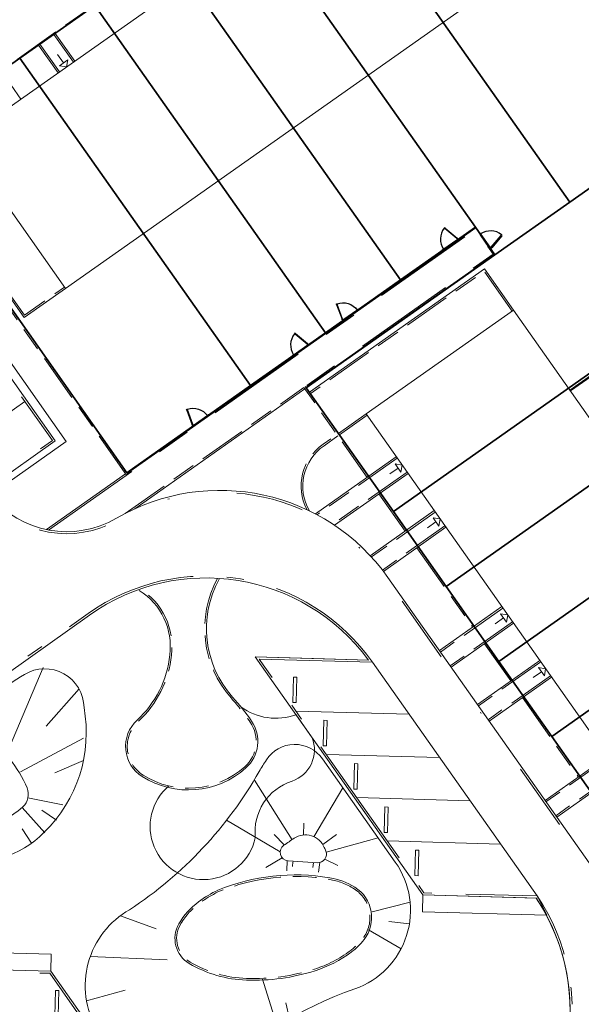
# Model space of a CAD drawing. Header units: metres. Extents: x 150385 to 171486, y 478588 to 485023.
# Tile 217 of 256: x 151376 to 151409, y 484115 to 484173. Entities that reach past the tile are written whole.
import ezdxf
from ezdxf.lldxf.tags import DXFTag

# ---------------------------------------------------------------- set-up
doc = ezdxf.new("R2010")
doc.units = ezdxf.units.M
for name, pattern in [('ACAD_ISO10W100', [18, 12, -3, 0, -3]), ('Dash', [6.35, 3.175, -3.175]), ('KAD', [12, 5, -1, 2, -1, 2, -1]), ('VH-GELEIDEBAND', [6, 2, -2, 0, -2]), ('VH-OPSLUITBAND_100X200', [16, 8, -2, 4, -2]), ('VH-OPSLUITBAND_120X250', [26, 16, -4, 2, -4]), ('VH-OPSLUITBAND_60X200', [12, 6, -2, 2, -2])]:
    doc.linetypes.add(name, pattern=pattern)
for name, color, linetype, lineweight, true_color in [('B-WE-KG-GRENS_PERCEEL-GV', 150, 'KG-PERCEEL', 30, 0x007fff), ('N-GV-GR-ERFAFSCHEIDING_RASTERHEKWERK_HEDERA-G', 7, 'GR-HAAG1', 35, 0x3c602f), ('N-GV-GW-TALUDARCERING-G', 7, 'Continuous', 15, 0x738c74), ('N-GV-GW-TALUDARCERING-S', 7, 'Continuous', 15, 0x738c74), ('N-WE-GW-GRONDWERKLIJN-G', 7, 'Continuous', 30, 0x4d4d4d)]:
    doc.layers.add(name, color=color, linetype=linetype, lineweight=lineweight, true_color=true_color)
for name, color, linetype, lineweight in [('N-PV-OG-BEBOUWING_ENTREE-S', 7, 'Continuous', 18), ('N-PV-OG-KADASTRAAL_BEBOUWING-G', 7, 'Continuous', 35), ('N-WE-IE-TERREINAFSCHEIDING_POORT-S', 5, 'Continuous', 25), ('N-WE-VH-KANTOPSLUITING_ACHTERKANTBAND-G', 7, 'Continuous', 5), ('N-WE-VH-KANTOPSLUITING_ACHTERKANTBAND-TERRAS-G', 7, 'Continuous', 5), ('N-WE-VH-KANTOPSLUITING_GELEIDEBAND-ANTRACIET_40_120X250-G', 7, 'VH-GELEIDEBAND', 35), ('N-WE-VH-KANTOPSLUITING_OPSLUITBAND-ANTRACIET_100X200-G', 7, 'VH-OPSLUITBAND_100X200', 35), ('N-WE-VH-KANTOPSLUITING_OPSLUITBAND-ANTRACIET_120X250-G', 7, 'VH-OPSLUITBAND_120X250', 35), ('N-WE-VH-KANTOPSLUITING_OPSLUITBAND-ANTRACIET_60X200-G', 7, 'ACAD_ISO10W100', 35), ('N-WE-VH-KANTOPSLUITING_OPSLUITBAND_60X200-G', 7, 'VH-OPSLUITBAND_60X200', 35), ('N-WE-VH-KANTOPSLUITING_STOOTBAND-G', 7, 'Continuous', 35), ('N-WE-VH-MATERIAALGRENS-G', 7, 'Continuous', 9), ('N-XX-KG-GRENS_PERCEEL-G', 252, 'KAD', 15)]:
    doc.layers.add(name, color=color, linetype=linetype, lineweight=lineweight)
doc.styles.get("Standard").update_dxf_attribs({"font": 'NLCS-ISO.ttf'})
doc.linetypes.add('GR-HAAG1', pattern='A,6,[176,NLCS.SHX,S=0.125,R=0,X=0,Y=0],-2', length=8)
tags = doc.linetypes.add('KG-PERCEEL', pattern='A,5.5,-2,["P",Standard,S=1.8,R=0,X=-0.5,Y=-0.9],-2,5.5,-2,[5,NLCS.shx,S=0.75,R=0,X=0,Y=0],-2', length=19).pattern_tags.tags
tags[6] = DXFTag(74, 10)

# ---------------------------------------------------------------- blocks, each defined once
blk = doc.blocks.new('A$C89842213')
at = {"color": 251, "linetype": 'Dash', "true_color": 0x636466}
for p, q in [((1.057, 0.082), (0.819, 0.97)), ((0.858, 0.981), (1.096, 0.092))]:
    blk.add_line(p, q, dxfattribs=at)
at = {"color": 251, "true_color": 0x636466}
for p, q in [((0.09, 0.02), (1.01, 0.02)), ((1.01, -0.02), (0.09, -0.02))]:
    blk.add_line(p, q, dxfattribs=at)
for points in [[(0.809, 1.009), (0.819, 0.97), (0.858, 0.981), (0.847, 1.019)], [(0.05, -0.02), (0.09, -0.02), (0.09, 0.02), (0.05, 0.02)], [(1.01, -0.02), (1.05, -0.02), (1.05, 0.02), (1.01, 0.02)], [(1.057, 0.082), (1.068, 0.043), (1.106, 0.053), (1.096, 0.092)]]:
    blk.add_lwpolyline(points, close=True, dxfattribs=at)
for centre in [(0, 0), (1.1, 0)]:
    blk.add_circle(centre, 0.03, dxfattribs=at)
blk.add_arc((1.096, 0.003), 1.046, 105.9562, 179.06766, dxfattribs=at)

msp = doc.modelspace()

# ---------------------------------------------------------------- linework, layer by layer
at = {"layer": 'B-WE-KG-GRENS_PERCEEL-GV', "flags": 128}
for points in [[(151368.512, 484166.051), (151375.798, 484171.186), (151380.211, 484174.3), (151384.628, 484177.409), (151389.042, 484180.521), (151393.454, 484183.636), (151400.747, 484188.763), (151415.493, 484167.838), (151415.156, 484167.601), (151420.291, 484160.316), (151423.398, 484155.899), (151426.509, 484151.484), (151429.621, 484147.073), (151432.732, 484142.662), (151435.842, 484138.24), (151438.955, 484133.83), (151444.087, 484126.545), (151421.609, 484110.699), (151416.467, 484117.987), (151413.359, 484122.406), (151410.252, 484126.819), (151407.138, 484131.229), (151404.027, 484135.644), (151400.916, 484140.056), (151397.809, 484144.475), (151392.667, 484151.76), (151403.79, 484159.594), (151402.637, 484161.232), (151398.221, 484158.119), (151393.808, 484155.006), (151389.392, 484151.897), (151382.104, 484146.758)], [(151368.512, 484166.051), (151375.798, 484171.186), (151380.211, 484174.3), (151384.628, 484177.409), (151389.042, 484180.521), (151393.454, 484183.636), (151400.747, 484188.763), (151415.493, 484167.838), (151415.156, 484167.601), (151420.291, 484160.316), (151423.398, 484155.899), (151426.509, 484151.484), (151429.621, 484147.073), (151432.732, 484142.662), (151435.842, 484138.24), (151438.955, 484133.83), (151444.087, 484126.545), (151421.609, 484110.699), (151416.467, 484117.987), (151413.359, 484122.406), (151410.252, 484126.819), (151407.138, 484131.229), (151404.027, 484135.644), (151400.916, 484140.056), (151397.809, 484144.475), (151392.667, 484151.76), (151403.79, 484159.594), (151402.637, 484161.232), (151398.221, 484158.119), (151393.808, 484155.006), (151389.392, 484151.897), (151382.104, 484146.758)], [(151368.512, 484166.051), (151375.798, 484171.186), (151380.211, 484174.3), (151384.628, 484177.409), (151389.042, 484180.521), (151393.454, 484183.636), (151400.747, 484188.763), (151415.493, 484167.838), (151415.156, 484167.601), (151420.291, 484160.316), (151423.398, 484155.899), (151426.509, 484151.484), (151429.621, 484147.073), (151432.732, 484142.662), (151435.842, 484138.24), (151438.955, 484133.83), (151444.087, 484126.545), (151421.609, 484110.699), (151416.467, 484117.987), (151413.359, 484122.406), (151410.252, 484126.819), (151407.138, 484131.229), (151404.027, 484135.644), (151400.916, 484140.056), (151397.809, 484144.475), (151392.667, 484151.76), (151403.79, 484159.594), (151402.637, 484161.232), (151398.221, 484158.119), (151393.808, 484155.006), (151389.392, 484151.897), (151382.104, 484146.758)], [(151368.512, 484166.051), (151375.798, 484171.186), (151380.211, 484174.3), (151384.628, 484177.409), (151389.042, 484180.521), (151393.454, 484183.636), (151400.747, 484188.763), (151415.493, 484167.838), (151415.156, 484167.601), (151420.291, 484160.316), (151423.398, 484155.899), (151426.509, 484151.484), (151429.621, 484147.073), (151432.732, 484142.662), (151435.842, 484138.24), (151438.955, 484133.83), (151444.087, 484126.545), (151421.609, 484110.699), (151416.467, 484117.987), (151413.359, 484122.406), (151410.252, 484126.819), (151407.138, 484131.229), (151404.027, 484135.644), (151400.916, 484140.056), (151397.809, 484144.475), (151392.667, 484151.76), (151403.79, 484159.594), (151402.637, 484161.232), (151398.221, 484158.119), (151393.808, 484155.006), (151389.392, 484151.897), (151382.104, 484146.758)], [(151368.512, 484166.051), (151375.798, 484171.186), (151380.211, 484174.3), (151384.628, 484177.409), (151389.042, 484180.521), (151393.454, 484183.636), (151400.747, 484188.763), (151415.493, 484167.838), (151415.156, 484167.601), (151420.291, 484160.316), (151423.398, 484155.899), (151426.509, 484151.484), (151429.621, 484147.073), (151432.732, 484142.662), (151435.842, 484138.24), (151438.955, 484133.83), (151444.087, 484126.545), (151421.609, 484110.699), (151416.467, 484117.987), (151413.359, 484122.406), (151410.252, 484126.819), (151407.138, 484131.229), (151404.027, 484135.644), (151400.916, 484140.056), (151397.809, 484144.475), (151392.667, 484151.76), (151403.79, 484159.594), (151402.637, 484161.232), (151398.221, 484158.119), (151393.808, 484155.006), (151389.392, 484151.897), (151382.104, 484146.758)], [(151400.747, 484188.763), (151393.454, 484183.636), (151408.202, 484162.709), (151415.156, 484167.601), (151415.493, 484167.838)], [(151400.747, 484188.763), (151393.454, 484183.636), (151408.202, 484162.709), (151415.156, 484167.601), (151415.493, 484167.838)], [(151400.747, 484188.763), (151393.454, 484183.636), (151408.202, 484162.709), (151415.156, 484167.601), (151415.493, 484167.838)], [(151400.747, 484188.763), (151393.454, 484183.636), (151408.202, 484162.709), (151415.156, 484167.601), (151415.493, 484167.838)], [(151400.747, 484188.763), (151393.454, 484183.636), (151408.202, 484162.709), (151415.156, 484167.601), (151415.493, 484167.838)], [(151393.454, 484183.636), (151389.042, 484180.521), (151402.637, 484161.232), (151403.79, 484159.594), (151408.202, 484162.709)], [(151393.454, 484183.636), (151389.042, 484180.521), (151402.637, 484161.232), (151403.79, 484159.594), (151408.202, 484162.709)], [(151393.454, 484183.636), (151389.042, 484180.521), (151402.637, 484161.232), (151403.79, 484159.594), (151408.202, 484162.709)], [(151393.454, 484183.636), (151389.042, 484180.521), (151402.637, 484161.232), (151403.79, 484159.594), (151408.202, 484162.709)], [(151393.454, 484183.636), (151389.042, 484180.521), (151402.637, 484161.232), (151403.79, 484159.594), (151408.202, 484162.709)], [(151398.221, 484158.119), (151402.637, 484161.232), (151389.042, 484180.521), (151384.628, 484177.409)], [(151398.221, 484158.119), (151402.637, 484161.232), (151389.042, 484180.521), (151384.628, 484177.409)], [(151398.221, 484158.119), (151402.637, 484161.232), (151389.042, 484180.521), (151384.628, 484177.409)], [(151398.221, 484158.119), (151402.637, 484161.232), (151389.042, 484180.521), (151384.628, 484177.409)], [(151398.221, 484158.119), (151402.637, 484161.232), (151389.042, 484180.521), (151384.628, 484177.409)], [(151384.628, 484177.409), (151380.211, 484174.3), (151393.808, 484155.006), (151398.221, 484158.119)], [(151384.628, 484177.409), (151380.211, 484174.3), (151393.808, 484155.006), (151398.221, 484158.119)], [(151384.628, 484177.409), (151380.211, 484174.3), (151393.808, 484155.006), (151398.221, 484158.119)], [(151384.628, 484177.409), (151380.211, 484174.3), (151393.808, 484155.006), (151398.221, 484158.119)], [(151384.628, 484177.409), (151380.211, 484174.3), (151393.808, 484155.006), (151398.221, 484158.119)], [(151380.211, 484174.3), (151375.798, 484171.186), (151389.392, 484151.897), (151393.808, 484155.006)], [(151380.211, 484174.3), (151375.798, 484171.186), (151389.392, 484151.897), (151393.808, 484155.006)], [(151380.211, 484174.3), (151375.798, 484171.186), (151389.392, 484151.897), (151393.808, 484155.006)], [(151380.211, 484174.3), (151375.798, 484171.186), (151389.392, 484151.897), (151393.808, 484155.006)], [(151380.211, 484174.3), (151375.798, 484171.186), (151389.392, 484151.897), (151393.808, 484155.006)], [(151375.798, 484171.186), (151368.512, 484166.051), (151382.104, 484146.758), (151389.392, 484151.897)], [(151375.798, 484171.186), (151368.512, 484166.051), (151382.104, 484146.758), (151389.392, 484151.897)], [(151375.798, 484171.186), (151368.512, 484166.051), (151382.104, 484146.758), (151389.392, 484151.897)], [(151375.798, 484171.186), (151368.512, 484166.051), (151382.104, 484146.758), (151389.392, 484151.897)], [(151375.798, 484171.186), (151368.512, 484166.051), (151382.104, 484146.758), (151389.392, 484151.897)], [(151420.291, 484160.316), (151415.156, 484167.601), (151408.202, 484162.709), (151403.79, 484159.594), (151392.667, 484151.76), (151397.809, 484144.475)], [(151420.291, 484160.316), (151415.156, 484167.601), (151408.202, 484162.709), (151403.79, 484159.594), (151392.667, 484151.76), (151397.809, 484144.475)], [(151420.291, 484160.316), (151415.156, 484167.601), (151408.202, 484162.709), (151403.79, 484159.594), (151392.667, 484151.76), (151397.809, 484144.475)], [(151420.291, 484160.316), (151415.156, 484167.601), (151408.202, 484162.709), (151403.79, 484159.594), (151392.667, 484151.76), (151397.809, 484144.475)], [(151420.291, 484160.316), (151415.156, 484167.601), (151408.202, 484162.709), (151403.79, 484159.594), (151392.667, 484151.76), (151397.809, 484144.475)], [(151397.809, 484144.475), (151400.916, 484140.056), (151423.398, 484155.899), (151420.291, 484160.316)], [(151397.809, 484144.475), (151400.916, 484140.056), (151423.398, 484155.899), (151420.291, 484160.316)], [(151397.809, 484144.475), (151400.916, 484140.056), (151423.398, 484155.899), (151420.291, 484160.316)], [(151397.809, 484144.475), (151400.916, 484140.056), (151423.398, 484155.899), (151420.291, 484160.316)], [(151397.809, 484144.475), (151400.916, 484140.056), (151423.398, 484155.899), (151420.291, 484160.316)], [(151423.398, 484155.899), (151400.916, 484140.056), (151404.027, 484135.644), (151426.509, 484151.484)], [(151423.398, 484155.899), (151400.916, 484140.056), (151404.027, 484135.644), (151426.509, 484151.484)], [(151423.398, 484155.899), (151400.916, 484140.056), (151404.027, 484135.644), (151426.509, 484151.484)], [(151423.398, 484155.899), (151400.916, 484140.056), (151404.027, 484135.644), (151426.509, 484151.484)], [(151423.398, 484155.899), (151400.916, 484140.056), (151404.027, 484135.644), (151426.509, 484151.484)], [(151429.621, 484147.073), (151426.509, 484151.484), (151404.027, 484135.644), (151407.138, 484131.229)], [(151429.621, 484147.073), (151426.509, 484151.484), (151404.027, 484135.644), (151407.138, 484131.229)], [(151429.621, 484147.073), (151426.509, 484151.484), (151404.027, 484135.644), (151407.138, 484131.229)], [(151429.621, 484147.073), (151426.509, 484151.484), (151404.027, 484135.644), (151407.138, 484131.229)], [(151429.621, 484147.073), (151426.509, 484151.484), (151404.027, 484135.644), (151407.138, 484131.229)], [(151407.138, 484131.229), (151410.252, 484126.819), (151432.732, 484142.662), (151429.621, 484147.073)], [(151407.138, 484131.229), (151410.252, 484126.819), (151432.732, 484142.662), (151429.621, 484147.073)], [(151407.138, 484131.229), (151410.252, 484126.819), (151432.732, 484142.662), (151429.621, 484147.073)], [(151407.138, 484131.229), (151410.252, 484126.819), (151432.732, 484142.662), (151429.621, 484147.073)], [(151407.138, 484131.229), (151410.252, 484126.819), (151432.732, 484142.662), (151429.621, 484147.073)]]:
    msp.add_lwpolyline(points, close=True, dxfattribs=at)
at = {"layer": 'N-GV-GR-ERFAFSCHEIDING_RASTERHEKWERK_HEDERA-G', "color": 7, "lineweight": 5, "ltscale": 0.5, "flags": 128}
for points in [[(151407.05, 484164.339), (151400.731, 484173.306)], [(151402.636, 484161.228), (151396.317, 484170.196)], [(151397.07, 484159.753), (151391.903, 484167.085)], [(151387.489, 484163.974), (151393.808, 484155.007)], [(151383.075, 484160.864), (151388.242, 484153.531)], [(151401.655, 484160.537), (151402.636, 484161.228)], [(151402.995, 484159.035), (151405.75, 484160.976)], [(151418.654, 484159.164), (151408.131, 484151.748)], [(151375.787, 484155.728), (151382.106, 484146.761), (151385.96, 484149.477)], [(151392.827, 484154.316), (151394.789, 484155.698)]]:
    msp.add_lwpolyline(points, dxfattribs=at)
at = {"layer": 'N-GV-GW-TALUDARCERING-G', "color": 7, "lineweight": 5}
for p, q in [((151377.171, 484135.288, 0), (151374.956, 484130.083, 0)), ((151379.278, 484134.026, 0), (151377.332, 484131.832, 0)), ((151379.539, 484131.118, 0), (151375.832, 484129.144, 0)), ((151379.541, 484129.814, 0), (151377.849, 484129.071, 0)), ((151391.831, 484125.138), (151389.612, 484128.657)), ((151393.11, 484125.319), (151394.835, 484128.195)), ((151378.328, 484127.199, 0), (151376.27, 484127.611, 0)), ((151377.263, 484125.552, 0), (151375.922, 484127.035, 0)), ((151377.941, 484126.284, 0), (151377.085, 484126.875, 0)), ((151376.473, 484124.941, 0), (151375.924, 484125.776, 0)), ((151398.795, 484121.456), (151396.548, 484120.894)), ((151381.719, 484120.663), (151383.831, 484119.895)), ((151398.751, 484120.178), (151397.528, 484120.329)), ((151398.262, 484118.716), (151396.346, 484119.826)), ((151379.943, 484118.26), (151384.466, 484118.068)), ((151390.961, 484114.14), (151390.089, 484116.914)), ((151379.721, 484115.65), (151381.991, 484116.278)), ((151391.679, 484114.581), (151391.463, 484115.525))]:
    msp.add_line(p, q, dxfattribs=at)
at = {"layer": 'N-GV-GW-TALUDARCERING-S', "color": 7, "lineweight": 5}
for p, q in [((151391.134, 484124.427), (151387.979, 484126.292)), ((151392.505, 484125.416), (151392.519, 484126.117)), ((151391.374, 484124.831), (151390.777, 484125.45)), ((151393.649, 484124.849), (151394.45, 484125.443)), ((151393.841, 484124.415), (151396.911, 484125.248)), ((151391.253, 484124.078), (151390.29, 484123.51)), ((151391.542, 484123.911), (151391.519, 484123.306)), ((151391.887, 484123.828), (151391.859, 484123.563)), ((151393.088, 484123.776), (151393.065, 484123.5)), ((151393.479, 484123.799), (151393.389, 484123.234)), ((151393.763, 484123.99), (151394.537, 484123.615))]:
    msp.add_line(p, q, dxfattribs=at)
at = {"layer": 'N-PV-OG-BEBOUWING_ENTREE-S', "color": 7, "lineweight": 5}
for p, q in [((151378.364, 484170.916), (151378.019, 484171.406)), ((151378.537, 484170.671), (151378.119, 484170.743)), ((151378.61, 484171.089), (151378.537, 484170.671)), ((151398.079, 484147.038), (151397.588, 484146.692)), ((151397.906, 484147.283), (151398.324, 484147.211)), ((151398.324, 484147.211), (151398.251, 484146.793)), ((151400.141, 484144.111), (151400.559, 484144.039)), ((151400.559, 484144.039), (151400.486, 484143.621)), ((151400.314, 484143.866), (151399.823, 484143.521)), ((151404.3, 484138.21), (151403.809, 484137.864)), ((151404.127, 484138.455), (151404.545, 484138.382)), ((151404.545, 484138.382), (151404.473, 484137.964)), ((151406.362, 484135.283), (151406.78, 484135.211)), ((151406.535, 484135.038), (151406.044, 484134.692)), ((151406.78, 484135.211), (151406.708, 484134.793))]:
    msp.add_line(p, q, dxfattribs=at)
at = {"layer": 'N-PV-OG-BEBOUWING_ENTREE-S', "color": 7, "lineweight": 5, "flags": 128}
for points in [[(151378.119, 484170.743), (151378.61, 484171.089)], [(151397.906, 484147.283), (151398.251, 484146.793)], [(151400.141, 484144.111), (151400.486, 484143.621)], [(151404.127, 484138.455), (151404.473, 484137.964)], [(151406.362, 484135.283), (151406.708, 484134.793)]]:
    msp.add_lwpolyline(points, dxfattribs=at)
at = {"layer": 'N-PV-OG-KADASTRAAL_BEBOUWING-G', "color": 7, "lineweight": 5}
for points in [[(151372.349, 484166.31), (151378.473, 484157.621), (151405.333, 484176.549), (151399.21, 484185.238)], [(151421.349, 484114.538), (151430.038, 484120.661), (151404.888, 484156.35), (151396.199, 484150.227)]]:
    msp.add_lwpolyline(points, close=True, dxfattribs=at)
at = {"layer": 'N-WE-GW-GRONDWERKLIJN-G', "color": 7, "lineweight": 5, "elevation": 0, "flags": 128}
for points in [[(151372.949, 484132.138, 0.079387), (151369.88, 484126.708, 0.394892), (151371.827, 484123.978, 0.262811), (151377.224, 484125.576, 0.249937), (151379.574, 484132.923, 0.57904), (151376.056, 484134.878, 0.090974), (151372.949, 484132.138)], [(151375.195, 484129.877, 0.476115), (151373.643, 484129.85, 0.080635), (151372.192, 484127.217, 0.539528), (151373.199, 484125.883, 0.172895), (151375.972, 484127.081, 0.312266), (151376.215, 484128.193, 0.077491), (151375.195, 484129.877)]]:
    msp.add_lwpolyline(points, format="xyb", dxfattribs=at)
at = {"layer": 'N-WE-GW-GRONDWERKLIJN-G', "color": 7, "lineweight": 5, "flags": 128}
msp.add_lwpolyline([(151397.92, 484123.817, -0.497647), (151395.531, 484116.349, 0.121282), (151387.052, 484110.903, 0.007677), (151385.949, 484109.296, -0.175056), (151385.374, 484108.934, -0.301852), (151383.311, 484109.736), (151380.335, 484113.959, -0.417087), (151382.258, 484121.014, 0.118538), (151389.902, 484129.167, -0.021076), (151390.318, 484129.839, -0.531073), (151393.631, 484129.903), (151397.92, 484123.817)], format="xyb", dxfattribs=at)
at = {"layer": 'N-WE-GW-GRONDWERKLIJN-G', "color": 7, "lineweight": 5, "elevation": 0, "flags": 128}
msp.add_lwpolyline([(151393.324, 484123.785, 0.553858), (151393.822, 484124.471, 0.003468), (151393.734, 484124.683, 0.468626), (151391.962, 484125.224, 0.005089), (151391.351, 484124.815, 0.711201), (151391.599, 484123.903)], format="xyb", close=True, dxfattribs=at)
at = {"layer": 'N-WE-VH-KANTOPSLUITING_ACHTERKANTBAND-G', "color": 7, "lineweight": 5, "flags": 128}
for points in [[(151400.743, 484188.766), (151368.43, 484165.995), (151368.311, 484166.163, 0.279817), (151366.432, 484167.027, 0.113765), (151362.315, 484165.344), (151360.756, 484164.246)], [(151361.505, 484163.183, 0.414214), (151362.174, 484163.067), (151365.868, 484165.671), (151377.873, 484148.636), (151374.104, 484145.98, 0.436278), (151374.03, 484145.428, 0.368263), (151381.487, 484144.079, -0.388943), (151397.488, 484140.585), (151411.123, 484121.236, -0.414214), (151408.198, 484104.347), (151396.378, 484096.017, -0.414214), (151379.489, 484098.943), (151365.847, 484118.302, -0.383411), (151367.761, 484134.394, 0.384694), (151368.67, 484142.185), (151367.408, 484143.976, 0.414214), (151367.017, 484144.044), (151363.257, 484141.394), (151352.693, 484156.386), (151356.289, 484158.92, 0.414214), (151356.405, 484159.589, 0.414214)], [(151392.855, 484144.515, -0.391219), (151393.717, 484148.355), (151394.54, 484148.936)], [(151387.531, 484140.496, 0.317649), (151388.333, 484133.54, -0.031309), (151389.445, 484132.129, -0.378528), (151389.115, 484129.367, -0.334303), (151383.002, 484128.859, -0.493431), (151382.697, 484132.179, 0.182022), (151384.627, 484136.027, 0.292471), (151382.83, 484139.826, 0.292471)]]:
    msp.add_lwpolyline(points, format="xyb", dxfattribs=at)
for points in [[(151379.028, 484171.016), (151377.876, 484172.651)], [(151378.047, 484170.325), (151376.895, 484171.96)], [(151375.856, 484168.781), (151374.704, 484170.416)], [(151382.082, 484146.622), (151382.164, 484146.679), (151368.512, 484166.053)], [(151368.769, 484166.234), (151376.045, 484155.91), (151378.472, 484157.621)], [(151382.129, 484146.729), (151402.659, 484161.196), (151403.765, 484159.626), (151392.648, 484151.792)], [(151404.888, 484156.35), (151403.177, 484158.778), (151392.853, 484151.502)], [(151392.59, 484151.702), (151382.559, 484144.634)], [(151392.614, 484151.841), (151396.343, 484146.549)], [(151396.256, 484150.145), (151394.621, 484148.993)], [(151397.978, 484147.701), (151393.206, 484144.338)], [(151377.352, 484143.411), (151382.025, 484146.704)], [(151398.669, 484146.72), (151394.336, 484143.666)], [(151397.035, 484145.568), (151398.578, 484143.377)], [(151400.213, 484144.529), (151396.442, 484141.872)], [(151400.905, 484143.549), (151397.219, 484140.951)], [(151399.27, 484142.397), (151402.565, 484137.721)], [(151404.199, 484138.873), (151400.521, 484136.281)], [(151404.891, 484137.892), (151401.212, 484135.3)], [(151403.256, 484136.74), (151404.8, 484134.549)], [(151406.435, 484135.701), (151402.756, 484133.109)], [(151407.126, 484134.72), (151403.447, 484132.128)], [(151405.491, 484133.568), (151408.786, 484128.893)], [(151410.421, 484130.045), (151406.742, 484127.453)], [(151411.112, 484129.064), (151407.434, 484126.472)]]:
    msp.add_lwpolyline(points, dxfattribs=at)
for points in [[(151396.336, 484135.723), (151389.662, 484135.91), (151399.542, 484121.891), (151406.215, 484121.705, -0.407018), (151403.182, 484105.388), (151397.085, 484101.091, -0.401892), (151380.828, 484103.554), (151387.494, 484103.37), (151377.612, 484117.388), (151370.937, 484117.572, -0.411792), (151373.807, 484134.055), (151379.891, 484138.372, -0.409215)], [(151393.188, 484117.418, 0.084997), (151395.319, 484118.514, 0.064875), (151396.077, 484119.255, 0.446806), (151395.537, 484122.336, 0.097819), (151394.051, 484122.899, 0.139533), (151387.467, 484122.171, 0.0469), (151386.328, 484121.486, 0.103481), (151385.16, 484120.178, 0.41107), (151385.773, 484117.847, 0.00009), (151385.774, 484117.847, 0.12558), (151389.145, 484116.865, 0.084921)]]:
    msp.add_lwpolyline(points, format="xyb", close=True, dxfattribs=at)
at = {"layer": 'N-WE-VH-KANTOPSLUITING_ACHTERKANTBAND-TERRAS-G', "color": 7, "lineweight": 5, "flags": 128}
msp.add_lwpolyline([(151420.348, 484156.761), (151419.763, 484156.348), (151420.476, 484155.338), (151413.039, 484150.095), (151410.713, 484153.396), (151408.211, 484151.633)], dxfattribs=at)
at = {"layer": 'N-WE-VH-KANTOPSLUITING_GELEIDEBAND-ANTRACIET_40_120X250-G', "color": 7, "lineweight": 5, "ltscale": 2, "flags": 128}
msp.add_lwpolyline([(151360.596, 484164.265), (151361.407, 484163.114, 0.414214), (151362.243, 484162.969), (151365.84, 484165.503), (151377.706, 484148.665), (151374.035, 484146.078, 0.436187), (151373.937, 484145.352, 0.368257), (151381.547, 484143.976, -0.388943), (151397.39, 484140.515), (151411.025, 484121.167, -0.414214), (151408.129, 484104.445), (151396.309, 484096.116, -0.414214), (151379.587, 484099.012), (151365.945, 484118.371, -0.383411), (151367.84, 484134.304, 0.384681), (151368.768, 484142.255), (151367.563, 484143.964, 0.414214), (151366.867, 484144.084), (151363.286, 484141.561), (151352.86, 484156.357), (151356.358, 484158.822, 0.414214), (151356.503, 484159.658), (151355.898, 484160.516)], format="xyb", dxfattribs=at)
at = {"layer": 'N-WE-VH-KANTOPSLUITING_OPSLUITBAND-ANTRACIET_100X200-G', "color": 7, "lineweight": 5, "ltscale": 0.35, "flags": 128}
for points in [[(151411.53, 484190.02), (151408.323, 484190.595, 0.200468), (151400.797, 484188.927), (151400.685, 484188.847), (151368.5, 484166.069)], [(151392.701, 484144.588, -0.377719), (151393.66, 484148.437), (151394.483, 484149.017)], [(151387.443, 484140.544, 0.317649), (151388.259, 484133.473, -0.031309), (151389.363, 484132.072, -0.378528), (151389.049, 484129.442, -0.334303), (151383.055, 484128.944, -0.493431), (151382.765, 484132.105, 0.181976), (151384.727, 484136.015, 0.292395), (151382.883, 484139.911)]]:
    msp.add_lwpolyline(points, format="xyb", dxfattribs=at)
for points in [[(151378.946, 484170.959), (151377.794, 484172.593)], [(151378.129, 484170.383), (151376.976, 484172.017)], [(151368.851, 484166.291), (151376.069, 484156.049), (151378.415, 484157.702)], [(151382.082, 484146.622), (151368.43, 484165.995)], [(151404.806, 484156.292), (151403.153, 484158.638), (151392.91, 484151.42)], [(151381.998, 484144.361), (151392.532, 484151.784), (151396.262, 484146.491)], [(151396.199, 484150.227), (151394.564, 484149.074)], [(151398.036, 484147.619), (151393.305, 484144.286)], [(151398.612, 484146.802), (151394.246, 484143.726)], [(151396.953, 484145.511), (151398.497, 484143.32)], [(151400.271, 484144.448), (151396.511, 484141.798)], [(151400.847, 484143.63), (151397.158, 484141.031)], [(151399.188, 484142.339), (151402.483, 484137.663)], [(151404.257, 484138.791), (151400.579, 484136.199)], [(151404.833, 484137.974), (151401.155, 484135.382)], [(151403.174, 484136.682), (151404.718, 484134.492)], [(151406.492, 484135.62), (151402.814, 484133.027)], [(151407.068, 484134.802), (151403.39, 484132.21)], [(151405.409, 484133.511), (151408.704, 484128.835)], [(151410.478, 484129.963), (151406.8, 484127.371)], [(151411.054, 484129.146), (151407.376, 484126.553)]]:
    msp.add_lwpolyline(points, dxfattribs=at)
msp.add_lwpolyline([(151393.158, 484117.513, 0.084997), (151395.259, 484118.594, 0.064875), (151395.998, 484119.316, 0.446806), (151395.485, 484122.251, 0.097819), (151394.035, 484122.801, 0.139469), (151387.508, 484122.08, 0.050095), (151386.314, 484121.35, 0.104061), (151385.234, 484120.106, 0.406555), (151385.824, 484117.933, 0.00009), (151385.824, 484117.933, 0.12558), (151389.148, 484116.965, 0.084921)], format="xyb", close=True, dxfattribs=at)
at = {"layer": 'N-WE-VH-KANTOPSLUITING_OPSLUITBAND-ANTRACIET_120X250-G', "color": 7, "lineweight": 5, "ltscale": 0.5, "flags": 128}
msp.add_lwpolyline([(151396.575, 484135.596), (151389.898, 484135.783), (151399.605, 484122.009), (151406.28, 484121.824, -0.408527), (151403.252, 484105.29), (151397.154, 484100.993, -0.407966), (151380.582, 484103.681), (151387.258, 484103.497), (151377.548, 484117.27), (151370.873, 484117.454, -0.41327), (151373.738, 484134.153), (151379.822, 484138.47, -0.415157), (151396.575, 484135.596)], format="xyb", dxfattribs=at)
at = {"layer": 'N-WE-VH-KANTOPSLUITING_OPSLUITBAND-ANTRACIET_60X200-G', "color": 7, "lineweight": 5, "ltscale": 0.5, "flags": 128}
msp.add_lwpolyline([(151408.246, 484151.584), (151410.698, 484153.312), (151413.024, 484150.012), (151420.559, 484155.323), (151419.847, 484156.334), (151420.383, 484156.712)], dxfattribs=at)
at = {"layer": 'N-WE-VH-KANTOPSLUITING_OPSLUITBAND_60X200-G', "color": 7, "lineweight": 5, "flags": 128}
msp.add_lwpolyline([(151377.487, 484143.384), (151402.645, 484161.112), (151403.681, 484159.641), (151392.532, 484151.784)], dxfattribs=at)
at = {"layer": 'N-WE-VH-KANTOPSLUITING_STOOTBAND-G', "color": 7, "lineweight": 5, "elevation": 0}
for points in [[(151392.071, 484133.22), (151392.113, 484134.719), (151391.913, 484134.725), (151391.871, 484133.225), (151392.071, 484133.22)], [(151393.869, 484130.669), (151393.91, 484132.168), (151393.711, 484132.174), (151393.669, 484130.675), (151393.869, 484130.669)], [(151395.666, 484128.118), (151395.708, 484129.618), (151395.508, 484129.623), (151395.467, 484128.124), (151395.666, 484128.118)], [(151399.262, 484123.017), (151399.303, 484124.516), (151399.103, 484124.522), (151399.062, 484123.022), (151399.262, 484123.017)], [(151377.894, 484116.26), (151377.853, 484114.761), (151378.053, 484114.755), (151378.094, 484116.254), (151377.894, 484116.26)]]:
    msp.add_lwpolyline(points, dxfattribs=at)
at = {"layer": 'N-WE-VH-KANTOPSLUITING_STOOTBAND-G', "color": 7, "lineweight": 5}
msp.add_lwpolyline([(151397.464, 484125.567), (151397.506, 484127.067), (151397.306, 484127.072), (151397.264, 484125.573), (151397.464, 484125.567)], dxfattribs=at)
at = {"layer": 'N-WE-VH-MATERIAALGRENS-G', "color": 7, "lineweight": 5, "flags": 128}
for points in [[(151374.589, 484146.322), (151374.824, 484145.988), (151378.528, 484148.599), (151366.019, 484166.377), (151362.343, 484163.786), (151362.626, 484163.386)], [(151376.093, 484150.953), (151372.415, 484148.361)]]:
    msp.add_lwpolyline(points, dxfattribs=at)
for points in [[(151370.937, 484117.572), (151377.612, 484117.388), (151377.639, 484118.388), (151370.301, 484118.59), (151370.61, 484118.067), (151370.937, 484117.572), (151377.612, 484117.388), (151387.494, 484103.37), (151380.828, 484103.554, 0.401892), (151397.085, 484101.091), (151403.182, 484105.388, 0.40151), (151406.338, 484121.517), (151406.215, 484121.705), (151399.542, 484121.891), (151389.662, 484135.91), (151393.094, 484135.814), (151396.336, 484135.723, 0.409215), (151379.891, 484138.372), (151373.807, 484134.055, 0.411792), (151370.937, 484117.572)], [(151388.818, 484132.968, 0.246308), (151392.067, 484132.497), (151393.02, 484131.145, -0.425659), (151391.834, 484128.592, 0.356882), (151389.669, 484125.252, -1.392558), (151384.577, 484128.315)]]:
    msp.add_lwpolyline(points, format="xyb", dxfattribs=at)
for points in [[(151396.575, 484135.596), (151406.28, 484121.824)], [(151399.542, 484121.891), (151399.514, 484120.891), (151406.853, 484120.689), (151406.361, 484121.702)]]:
    msp.add_lwpolyline(points, close=True, dxfattribs=at)
at = {"layer": 'N-WE-VH-MATERIAALGRENS-G', "color": 7, "lineweight": 5, "elevation": 0, "flags": 128}
for points in [[(151392.057, 484132.72), (151398.733, 484132.535)], [(151393.855, 484130.169), (151400.53, 484129.984)], [(151395.653, 484127.618), (151402.328, 484127.433)], [(151397.45, 484125.068), (151404.126, 484124.882)]]:
    msp.add_lwpolyline(points, dxfattribs=at)
at = {"layer": 'N-XX-KG-GRENS_PERCEEL-G', "color": 7, "lineweight": 5, "flags": 128}
for points in [[(151400.743, 484188.766), (151415.489, 484167.84), (151403.788, 484159.594), (151402.636, 484161.228), (151382.106, 484146.761), (151368.512, 484166.052)], [(151392.671, 484151.76), (151415.154, 484167.603), (151420.289, 484160.316), (151444.089, 484126.544), (151421.606, 484110.701)]]:
    msp.add_lwpolyline(points, close=True, dxfattribs=at)
for points in [[(151393.455, 484183.63), (151408.202, 484162.704)], [(151389.041, 484180.52), (151402.636, 484161.228)], [(151384.627, 484177.409), (151398.222, 484158.118)], [(151380.213, 484174.298), (151393.808, 484155.007)], [(151375.799, 484171.188), (151389.394, 484151.897)], [(151397.807, 484144.473), (151420.289, 484160.316)], [(151400.917, 484140.058), (151423.4, 484155.902)], [(151404.028, 484135.644), (151426.511, 484151.488)], [(151407.139, 484131.23), (151429.621, 484147.074)]]:
    msp.add_lwpolyline(points, dxfattribs=at)

# ---------------------------------------------------------------- block references
at = {"layer": 'N-WE-IE-TERREINAFSCHEIDING_POORT-S', "color": 7, "lineweight": 5}
for p, rotation in [((151400.726, 484159.885), 35.17258283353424), ((151402.895, 484160.861), 305.1725828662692), ((151391.898, 484153.664), 35.17258283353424)]:
    msp.add_blockref('A$C89842213', p, dxfattribs=dict(at, rotation=rotation))
at = {"layer": 'N-WE-IE-TERREINAFSCHEIDING_POORT-S', "color": 7, "lineweight": 5, "xscale": -1, "rotation": 35.15780322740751}
for p in [(151395.727, 484156.361), (151386.899, 484150.14)]:
    msp.add_blockref('A$C89842213', p, dxfattribs=at)

doc.saveas('drawing.dxf')
